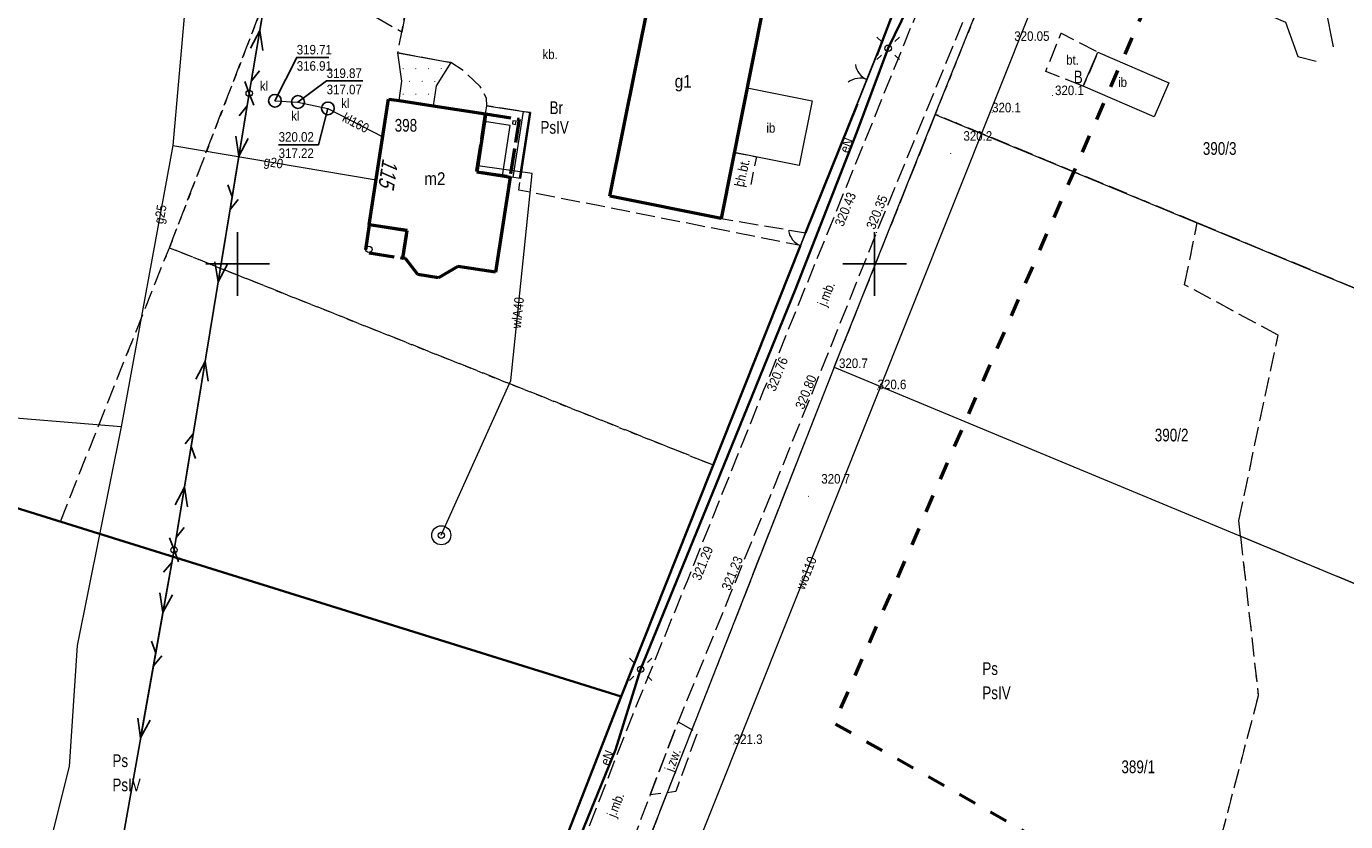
# Model space of a CAD drawing. Header units: metres. Extents: x 7523615 to 7533948, y 5492686 to 5502120.
# Tile 182 of 256: x 7531333 to 7531437, y 5496656 to 5496719. Entities that reach past the tile are written whole.
import ezdxf
from ezdxf.enums import TextEntityAlignment as Align

# ---------------------------------------------------------------- set-up
doc = ezdxf.new("R2010")
doc.units = ezdxf.units.M
for name, pattern in [('1.0_0.5', [1.5, 1, -0.5]), ('1.4_1.4', [2.8, 1.4, -1.4]), ('1.5_0.5', [2, 1.5, -0.5]), ('2.0_0.5', [2.5, 2, -0.5]), ('219-500', [0]), ('egkk-500', [2, 1.5, -0.5]), ('egug-500', [1, 0.5, -0.5]), ('otob_500', [0]), ('otof_500', [0]), ('suep_nn_500', [0]), ('sutp_500', [0])]:
    doc.linetypes.add(name, pattern=pattern)
doc.layers.get('0').update_dxf_attribs({"color": 2, "lineweight": 5})
doc.styles.get("Standard").update_dxf_attribs({"font": 'Working1250', "width": 0.75})
doc.linetypes.add('902-500', pattern='A,3.75,0,[1,ksztalty.shx,S=0.5,R=0,X=0,Y=0],3.75', length=7.5)

# ---------------------------------------------------------------- blocks, each defined once
blk = doc.blocks.new('203')
at = {"linetype": 'Continuous', "lineweight": 0}
h = blk.add_hatch(color=0, dxfattribs=at)
edge = h.paths.add_edge_path()
edge.add_arc((0, 0), 0.045, 0, 360)
blk = doc.blocks.new('PW01')
at = {"linetype": 'Continuous', "lineweight": 13}
h = blk.add_hatch(color=0, dxfattribs=at)
edge = h.paths.add_edge_path()
edge.add_arc((0, 0), 0.045, 0, 360)
blk = doc.blocks.new('SUKM')
at = {"color": 0, "linetype": 'Continuous'}
blk.add_circle((0, 0), 0.5, dxfattribs=at)
blk = doc.blocks.new('US13')
at = {"color": 0, "linetype": 'Continuous', "lineweight": 13}
for radius in [0.75, 0.25]:
    blk.add_circle((0, 0), radius, dxfattribs=at)
blk = doc.blocks.new('US15')
at = {"color": 0, "linetype": 'Continuous', "lineweight": 13}
blk.add_circle((0, 0), 0.25, dxfattribs=at)
blk = doc.blocks.new('SM01')
at = {"color": 0, "linetype": 'Continuous', "lineweight": 13}
for p, q in [((-0.53, 0.531), (-0.883, 0.884)), ((0.531, 0.531), (0.884, 0.884)), ((-0.53, -0.53), (-0.883, -0.883)), ((0.531, -0.53), (0.884, -0.883))]:
    blk.add_line(p, q, dxfattribs=at)
blk.add_circle((0, 0), 0.25, dxfattribs=at)
blk = doc.blocks.new('SUEP1')
at = {"color": 0, "linetype": 'Continuous'}
for p, q in [((0, 0), (5, 0)), ((5, 0), (3.5, 0.5)), ((5, 0), (3.5, -0.5)), ((5, 0), (15, 0)), ((15, 0), (13.5, 0.5)), ((15, 0), (13.5, -0.5))]:
    blk.add_line(p, q, dxfattribs=at)
blk = doc.blocks.new('SUTP')
at = {"color": 0, "linetype": 'Continuous'}
for p, q in [((0, 0), (0.866, 0.5)), ((0, 0), (9.232, 0)), ((1.866, -0.5), (1, 0)), ((7.366, -0.5), (8.232, 0)), ((9.232, 0), (8.366, 0.5))]:
    blk.add_line(p, q, dxfattribs=at)
blk = doc.blocks.new('OK02')
at = {"color": 0, "linetype": 'Continuous', "lineweight": 0}
for centre, start, end in [((-1.5, 0), 0, 60), ((1.5, 0), 120, 180)]:
    blk.add_arc(centre, 1.5, start, end, dxfattribs=at)
blk = doc.blocks.new('OK04')
at = {"color": 0, "linetype": 'Continuous', "lineweight": 0}
blk.add_arc((1.5, 0.001), 1.5, 120, 180, dxfattribs=at)
blk = doc.blocks.new('PW02')
at = {"linetype": 'Continuous', "lineweight": 13}
h = blk.add_hatch(color=0, dxfattribs=at)
edge = h.paths.add_edge_path()
edge.add_arc((0, 0), 0.045, 0, 360)
blk = doc.blocks.new('311')
at = {"color": 0, "linetype": 'Continuous', "lineweight": 0}
blk.add_circle((0, 0), 0.25, dxfattribs=at)
blk = doc.blocks.new('RAMKA500K')
at = {"color": 0}
for p, q in [((150, 197.5), (150, 202.5)), ((200, 197.5), (200, 202.5)), ((147.5, 200), (152.5, 200)), ((197.5, 200), (202.5, 200))]:
    blk.add_line(p, q, dxfattribs=at)

msp = doc.modelspace()

# ---------------------------------------------------------------- linework, layer by layer
at = {"layer": '217-kontur klasyfikacyjny', "color": 7, "linetype": 'egkk-500', "lineweight": 18, "flags": 128}
for points in [[(7531344.64, 5496701.26), (7531352.76, 5496722.34)], [(7531387.35, 5496684.2), (7531401.63, 5496720.07)], [(7531404.77, 5496711.74), (7531396.82, 5496691.88)], [(7531425.34, 5496703.22), (7531404.77, 5496711.74)], [(7531424.34, 5496698.36), (7531425.34, 5496703.22)], [(7531441.58, 5496696.49), (7531425.34, 5496703.22)], [(7531336.09, 5496679.76), (7531344.64, 5496701.26)], [(7531387.35, 5496684.2), (7531344.64, 5496701.26)], [(7531431.69, 5496694.4), (7531424.34, 5496698.36)], [(7531428.59, 5496679.84), (7531431.69, 5496694.4)], [(7531396.82, 5496691.88), (7531379.98, 5496648.93)], [(7531380.12, 5496666.04), (7531387.35, 5496684.2)], [(7531329.66, 5496681.76), (7531336.09, 5496679.76)], [(7531428.73, 5496678.61), (7531428.59, 5496679.84)], [(7531631.63, 5496594.24), (7531428.73, 5496678.61)], [(7531428.73, 5496678.61), (7531430.12, 5496666.09)], [(7531367.05, 5496632.56), (7531380.12, 5496666.04)], [(7531430.12, 5496666.09), (7531421.25, 5496632.44)]]:
    msp.add_lwpolyline(points, dxfattribs=at)
at = {"layer": '218-kontur użytku gruntowego', "color": 7, "linetype": 'egug-500', "lineweight": 18, "flags": 128}
for points in [[(7531412.73, 5496731.61), (7531404.77, 5496711.74)], [(7531352.76, 5496722.34), (7531344.64, 5496701.26)], [(7531387.35, 5496684.2), (7531401.63, 5496720.07)], [(7531404.77, 5496711.74), (7531396.82, 5496691.88)], [(7531425.34, 5496703.22), (7531404.77, 5496711.74)], [(7531424.34, 5496698.36), (7531425.34, 5496703.22)], [(7531425.34, 5496703.22), (7531441.58, 5496696.49)], [(7531336.09, 5496679.76), (7531344.64, 5496701.26)], [(7531344.64, 5496701.26), (7531387.35, 5496684.2)], [(7531431.69, 5496694.4), (7531424.34, 5496698.36)], [(7531428.59, 5496679.84), (7531431.69, 5496694.4)], [(7531396.82, 5496691.88), (7531379.98, 5496648.93)], [(7531380.12, 5496666.04), (7531387.35, 5496684.2)], [(7531329.66, 5496681.76), (7531336.09, 5496679.76)], [(7531428.73, 5496678.61), (7531428.59, 5496679.84)], [(7531631.63, 5496594.24), (7531428.73, 5496678.61)], [(7531428.73, 5496678.61), (7531430.12, 5496666.09)], [(7531367.05, 5496632.56), (7531380.12, 5496666.04)], [(7531430.12, 5496666.09), (7531421.25, 5496632.44)]]:
    msp.add_lwpolyline(points, dxfattribs=at)
at = {"layer": '219-działka ewidencyjna', "color": 3, "linetype": '219-500', "lineweight": 18, "flags": 128}
for points in [[(7531404.77, 5496711.74), (7531412.73, 5496731.61)], [(7531380.12, 5496666.04), (7531401.63, 5496720.07)], [(7531396.82, 5496691.88), (7531404.77, 5496711.74)], [(7531404.77, 5496711.74), (7531476.83, 5496681.89)], [(7531396.82, 5496691.88), (7531379.98, 5496648.93)], [(7531396.82, 5496691.88), (7531631.63, 5496594.24)], [(7531329.66, 5496681.76), (7531380.12, 5496666.04)], [(7531367.05, 5496632.56), (7531380.12, 5496666.04)]]:
    msp.add_lwpolyline(points, dxfattribs=at)
at = {"layer": '310-podpora', "color": 7, "linetype": 'CONTINUOUS', "lineweight": 18, "flags": 128}
msp.add_lwpolyline([(7531371.61, 5496711.24), (7531371.57, 5496710.99), (7531371.82, 5496710.95), (7531371.86, 5496711.2)], close=True, dxfattribs=at)
at = {"layer": '312-budynek ewidencyjny', "color": 7, "linetype": 'CONTINUOUS', "lineweight": 50, "flags": 128}
for points in [[(7531392.08, 5496724.26), (7531387.96, 5496703.57)], [(7531379.23, 5496705.31), (7531382.33, 5496720.85)], [(7531360.33, 5496703.07), (7531361.85, 5496712.94)], [(7531361.85, 5496712.94), (7531362.67, 5496712.82)], [(7531362.67, 5496712.82), (7531365.34, 5496712.41)], [(7531365.34, 5496712.41), (7531369.47, 5496711.77)], [(7531369.38, 5496711.18), (7531368.77, 5496707.22)], [(7531369.47, 5496711.77), (7531369.38, 5496711.18)], [(7531368.77, 5496707.22), (7531370.79, 5496706.91)], [(7531370.79, 5496706.91), (7531371.39, 5496706.82)], [(7531371.39, 5496706.82), (7531370.24, 5496699.34)], [(7531387.96, 5496703.57), (7531379.23, 5496705.31)], [(7531363.3, 5496702.61), (7531360.33, 5496703.07)], [(7531362.97, 5496700.46), (7531363.3, 5496702.61)], [(7531363.17, 5496700.43), (7531362.97, 5496700.46)], [(7531364.14, 5496699.16), (7531363.17, 5496700.43)], [(7531367.28, 5496699.8), (7531365.77, 5496698.9)], [(7531370.24, 5496699.34), (7531367.28, 5496699.8)], [(7531365.77, 5496698.9), (7531364.14, 5496699.16)]]:
    msp.add_lwpolyline(points, dxfattribs=at)
at = {"layer": '352-schody', "color": 7, "linetype": 'CONTINUOUS', "lineweight": 18, "flags": 128}
msp.add_lwpolyline([(7531369.57, 5496712.41), (7531372.99, 5496711.88), (7531372.2, 5496706.7), (7531370.79, 5496706.91), (7531371.4, 5496710.87), (7531369.38, 5496711.18), (7531369.47, 5496711.77)], close=True, dxfattribs=at)
msp.add_lwpolyline([(7531369.57, 5496712.41), (7531372.99, 5496711.88), (7531372.2, 5496706.7), (7531370.79, 5496706.91), (7531371.4, 5496710.87), (7531369.38, 5496711.18), (7531369.47, 5496711.77)], close=True, dxfattribs=at)
for points in [[(7531371.64, 5496706.78), (7531372.44, 5496711.96)], [(7531372.13, 5496706.71), (7531372.94, 5496711.89)]]:
    msp.add_lwpolyline(points, dxfattribs=at)
at = {"layer": 'blok - nawis', "color": 7, "linetype": '2.0_0.5', "lineweight": 50, "flags": 128}
for points in [[(7531369.47, 5496711.77), (7531372.09, 5496711.37), (7531371.39, 5496706.82), (7531368.77, 5496707.22)], [(7531360.33, 5496703.07), (7531360, 5496700.92), (7531362.97, 5496700.46), (7531363.3, 5496702.61)]]:
    msp.add_lwpolyline(points, close=True, dxfattribs=at)
at = {"layer": 'brama', "color": 7, "linetype": 'otob_500', "lineweight": 18, "flags": 128}
msp.add_lwpolyline([(7531398.65, 5496712.57), (7531400.19, 5496716.37)], dxfattribs=at)
at = {"layer": 'chodnik', "color": 7, "linetype": '1.0_0.5', "lineweight": 18, "flags": 128}
msp.add_lwpolyline([(7531388.99, 5496708.75), (7531390.73, 5496708.4), (7531390.24, 5496706.01), (7531388.51, 5496706.33)], close=True, dxfattribs=at)
at = {"layer": 'furtka', "color": 7, "linetype": 'otof_500', "lineweight": 18, "flags": 128}
msp.add_lwpolyline([(7531394.19, 5496701.44), (7531394.58, 5496702.44)], dxfattribs=at)
at = {"layer": 'inna budowla', "color": 7, "linetype": 'CONTINUOUS', "lineweight": 18, "flags": 128}
for points in [[(7531423.11, 5496714.22), (7531421.96, 5496711.55), (7531416.39, 5496713.95), (7531417.54, 5496716.62)], [(7531390, 5496713.83), (7531395.1, 5496712.81), (7531394.09, 5496707.73), (7531388.99, 5496708.75)]]:
    msp.add_lwpolyline(points, close=True, dxfattribs=at)
at = {"layer": 'jezdnia', "color": 7, "linetype": '1.5_0.5', "lineweight": 18, "flags": 128}
for points in [[(7531341.96, 5496579.6), (7531344.59, 5496580.12), (7531346.31, 5496581.03), (7531347.83, 5496582.66), (7531349.41, 5496584.93), (7531350.61, 5496587.16), (7531351.65, 5496589.58), (7531353.55, 5496594.28), (7531357.67, 5496605.28), (7531360, 5496611.11), (7531365.31, 5496624.85), (7531368.19, 5496632.12), (7531373.35, 5496645.09), (7531375.76, 5496651.1), (7531381.13, 5496664.87), (7531385.31, 5496675.12), (7531391.32, 5496690.1), (7531396.56, 5496703.03), (7531405.31, 5496724.6), (7531407.97, 5496731.01), (7531416.15, 5496751.28), (7531419.26, 5496759.65), (7531424.16, 5496773.08), (7531428.9, 5496786.45), (7531431, 5496792.43), (7531433.3, 5496798.63), (7531436.54, 5496806.92), (7531442.07, 5496820.55), (7531446.62, 5496832.02), (7531452.91, 5496847.86), (7531456.18, 5496856.59), (7531460.71, 5496869.22), (7531465.25, 5496881.35), (7531469.06, 5496890.51), (7531472.01, 5496897.89), (7531474.58, 5496904.41), (7531479.36, 5496916.71), (7531483.59, 5496928.01), (7531485.86, 5496934.87), (7531486.1, 5496936.4), (7531485.86, 5496938.5), (7531485.31, 5496940.07), (7531484.35, 5496941.49), (7531489.4, 5496939.74), (7531491.72, 5496938.91), (7531490.57, 5496937.32), (7531489.13, 5496933.17), (7531486.68, 5496926.19), (7531482.85, 5496915.85), (7531475.29, 5496896.55), (7531472.6, 5496889.73), (7531468.43, 5496879.62), (7531464.26, 5496868.62), (7531459.37, 5496854.94), (7531456.4, 5496847.02), (7531449.75, 5496830.29), (7531445.43, 5496819.38), (7531439.75, 5496805.4), (7531436.71, 5496797.75), (7531431.93, 5496784.33), (7531427.53, 5496772.12), (7531422.45, 5496758.05), (7531419.49, 5496750.15), (7531411.06, 5496729.22), (7531408.69, 5496723.33), (7531407.94, 5496721.49), (7531400.15, 5496702.46), (7531394.46, 5496688.3), (7531388.65, 5496674.01), (7531384.58, 5496664.05), (7531382.38, 5496658.3), (7531379.12, 5496649.69), (7531379.4, 5496649.04), (7531379.98, 5496648.65), (7531378.52, 5496645.05), (7531378.22, 5496644.07), (7531377.49, 5496644.35), (7531376.87, 5496644.08), (7531371.89, 5496631.58), (7531371.99, 5496630.99), (7531372.34, 5496630.55), (7531369.64, 5496623.82), (7531368.68, 5496623.49), (7531360.98, 5496603.81), (7531356.99, 5496593.34), (7531355.79, 5496590.18), (7531355.91, 5496588.9), (7531354.27, 5496584.95), (7531352.9, 5496582.9), (7531351.75, 5496581.87), (7531350.95, 5496580.13), (7531350.64, 5496577.58), (7531350.63, 5496575.39), (7531345.31, 5496578.28)], [(7531330.06, 5496742.15), (7531330.73, 5496741.8), (7531336.86, 5496737.95), (7531344.71, 5496732.21), (7531352.08, 5496726.79), (7531358.49, 5496723.36), (7531363.57, 5496721.84), (7531362.88, 5496718.2), (7531351.71, 5496724.52), (7531341.23, 5496732.11), (7531335.38, 5496736.42), (7531329.61, 5496740.1), (7531329.21, 5496740.31)], [(7531382.38, 5496658.3), (7531384.58, 5496664.05), (7531386.09, 5496663.17), (7531384.39, 5496658.56)]]:
    msp.add_lwpolyline(points, close=True, dxfattribs=at)
at = {"layer": 'obszar utwardzony', "color": 7, "linetype": '1.5_0.5', "lineweight": 18, "flags": 128}
for points in [[(7531378.59, 5496721.59), (7531382.33, 5496720.85), (7531379.23, 5496705.31), (7531387.96, 5496703.57), (7531394.58, 5496702.44), (7531394.19, 5496701.44), (7531372.07, 5496705.8), (7531372.2, 5496706.7), (7531372.99, 5496711.88), (7531369.57, 5496712.41), (7531369.54, 5496713.02), (7531369.04, 5496713.94), (7531367.74, 5496715.16), (7531366.73, 5496715.8), (7531362.57, 5496716.56), (7531362.88, 5496718.2), (7531363.57, 5496721.84), (7531372.7, 5496719.91), (7531374.68, 5496719.81), (7531376.06, 5496719.99), (7531377.31, 5496720.51)], [(7531416.39, 5496713.95), (7531413.44, 5496715.11), (7531414.66, 5496718.12), (7531417.54, 5496716.62)]]:
    msp.add_lwpolyline(points, close=True, dxfattribs=at)
at = {"layer": 'obudowa ochronna przewodu', "color": 7, "linetype": 'CONTINUOUS', "lineweight": 35, "flags": 128}
for points in [[(7531401.07, 5496716.93), (7531405.26, 5496725.55), (7531409.92, 5496736.8), (7531415.49, 5496750.85), (7531418.82, 5496759.65), (7531418.16, 5496759.92)], [(7531370.82, 5496622.2), (7531368.46, 5496622.72), (7531364.79, 5496624.82), (7531372.77, 5496644.95), (7531379.67, 5496661.84), (7531381.64, 5496668.16), (7531387.57, 5496682.69), (7531393.79, 5496698.01), (7531398.6, 5496710.33), (7531401.07, 5496716.93)]]:
    msp.add_lwpolyline(points, dxfattribs=at)
at = {"layer": 'ogrodzenie trwałe', "color": 7, "linetype": '902-500', "lineweight": 35, "flags": 128}
for points in [[(7531400.19, 5496716.37), (7531403.73, 5496725.74)], [(7531394.58, 5496702.44), (7531398.65, 5496712.57)], [(7531304.96, 5496697.87), (7531306.19, 5496690.42), (7531308.12, 5496688.66), (7531329.66, 5496681.76), (7531380.12, 5496666.04), (7531394.19, 5496701.44)], [(7531380.12, 5496666.04), (7531367.05, 5496632.56), (7531364.64, 5496632.01)]]:
    msp.add_lwpolyline(points, dxfattribs=at)
at = {"layer": 'przewód elektroenergetyczny niskiego napięcia', "color": 1, "linetype": 'suep_nn_500', "lineweight": 18, "flags": 128}
for points in [[(7531350.91, 5496713.39), (7531356.81, 5496748.3)], [(7531345.01, 5496677.54), (7531350.91, 5496713.39)], [(7531338.16, 5496639), (7531345.01, 5496677.54)]]:
    msp.add_lwpolyline(points, dxfattribs=at)
at = {"layer": 'przewód elektroenergetyczny podziemny', "color": 7, "linetype": 'CONTINUOUS', "lineweight": 18, "flags": 128}
for points in [[(7531401.07, 5496716.93), (7531405.26, 5496725.55), (7531409.92, 5496736.8), (7531415.49, 5496750.85), (7531418.82, 5496759.65), (7531418.16, 5496759.92)], [(7531414.03, 5496729.38), (7531433.55, 5496722.21), (7531434.71, 5496721.2), (7531435.41, 5496720.08), (7531436.01, 5496717.03)], [(7531381.64, 5496668.16), (7531387.57, 5496682.69), (7531393.79, 5496698.01), (7531398.6, 5496710.33), (7531401.07, 5496716.93)], [(7531370.82, 5496622.2), (7531368.46, 5496622.72), (7531364.79, 5496624.82), (7531372.77, 5496644.95), (7531379.67, 5496661.84), (7531381.64, 5496668.16)]]:
    msp.add_lwpolyline(points, dxfattribs=at)
at = {"layer": 'przewód gazowy', "color": 7, "linetype": 'CONTINUOUS', "lineweight": 18, "flags": 128}
for points in [[(7531346.89, 5496797.84), (7531347.19, 5496783.75), (7531347.15, 5496735.49), (7531346.01, 5496721.8), (7531344.92, 5496709.3), (7531340.85, 5496687.2), (7531337.41, 5496670.03), (7531336.78, 5496660.53), (7531331.07, 5496637.85), (7531345.3, 5496633.1), (7531355.78, 5496632.59), (7531370.52, 5496627.79)], [(7531344.92, 5496709.3), (7531360.87, 5496706.6)], [(7531340.85, 5496687.2), (7531306.32, 5496690.03), (7531295.37, 5496683.34), (7531290.59, 5496680.22), (7531277.76, 5496668.55), (7531274.31, 5496666.13), (7531268.92, 5496659.09), (7531265.07, 5496651.9), (7531264.31, 5496645.72), (7531270.64, 5496638.97), (7531272.09, 5496636.66), (7531275.14, 5496626.25), (7531277.86, 5496612.25), (7531278.72, 5496588.08), (7531274.56, 5496545.93), (7531269, 5496510.56), (7531267.55, 5496507.7), (7531266.49, 5496497.43), (7531268.62, 5496489.76), (7531286.1, 5496462.9), (7531288.33, 5496460.89), (7531293.88, 5496460.94)]]:
    msp.add_lwpolyline(points, dxfattribs=at)
at = {"layer": 'przewód kanalizacyjny', "color": 7, "linetype": 'CONTINUOUS', "lineweight": 18, "flags": 128}
for points in [[(7531418.6, 5496724.86), (7531425.7, 5496721.79), (7531426.7, 5496721.4), (7531427.94, 5496720.86), (7531429.07, 5496720.35), (7531432.25, 5496718.98), (7531433.24, 5496716.29), (7531434.67, 5496715.91)], [(7531352.93, 5496712.81), (7531354.74, 5496712.71), (7531357.09, 5496712.21), (7531361.39, 5496709.98)]]:
    msp.add_lwpolyline(points, dxfattribs=at)
at = {"layer": 'przewód telekomunikacyjny napowietrzny', "color": 30, "linetype": 'sutp_500', "lineweight": 18, "flags": 128}
for points in [[(7531356.81, 5496748.3), (7531350.91, 5496713.39)], [(7531350.91, 5496713.39), (7531345.01, 5496677.54)], [(7531345.01, 5496677.54), (7531338.16, 5496639)]]:
    msp.add_lwpolyline(points, dxfattribs=at)
at = {"layer": 'przewód wodociągowy', "color": 7, "linetype": 'CONTINUOUS', "lineweight": 18, "flags": 128}
for points in [[(7531352.84, 5496492.23), (7531352.68, 5496492.88), (7531352.39, 5496503.39), (7531352.38, 5496504), (7531352.38, 5496504.38), (7531358.74, 5496556.85), (7531350.25, 5496558.83), (7531349.8, 5496558.89), (7531364.99, 5496603.11), (7531375.62, 5496627.67), (7531381.07, 5496641.58), (7531383.87, 5496648.77), (7531412.59, 5496720.68), (7531412.9, 5496721.5), (7531380.31, 5496739.13), (7531381.59, 5496747.08), (7531385.38, 5496769.25), (7531384.28, 5496769.59), (7531351.49, 5496779.8), (7531339.86, 5496783.8), (7531339.18, 5496783.99), (7531342.98, 5496803.93)], [(7531365.99, 5496678.69), (7531371.44, 5496690.85), (7531373.11, 5496707.1), (7531368.85, 5496707.71)]]:
    msp.add_lwpolyline(points, dxfattribs=at)
at = {"layer": 'rzędna-Atr2', "color": 7, "flags": 128}
for points in [[(7531352.93, 5496712.81), (7531354.64, 5496716.21), (7531357.17, 5496716.21)], [(7531354.74, 5496712.71), (7531356.99, 5496714.36), (7531359.84, 5496714.36)], [(7531357.09, 5496712.21), (7531356.36, 5496709.36), (7531353.22, 5496709.36)]]:
    msp.add_lwpolyline(points, dxfattribs=at)
at = {"layer": 'wjazd do podziemia', "color": 7, "linetype": 'CONTINUOUS', "lineweight": 18, "flags": 128}
msp.add_lwpolyline([(7531362.67, 5496712.82), (7531362.9, 5496714.34), (7531362.57, 5496716.56), (7531366.73, 5496715.8), (7531365.58, 5496713.99), (7531365.34, 5496712.41)], close=True, dxfattribs=at)
at = {"layer": 'Zakres', "color": 5, "linetype": '1.4_1.4', "lineweight": 50, "flags": 128}
msp.add_lwpolyline([(7531743.27, 5499246.67), (7531674.19, 5499075.04), (7531617.16, 5499130.01), (7531497.22, 5499019.6), (7531360.69, 5498909.88), (7531137.38, 5498723.26), (7530837.96, 5498471.05), (7530827.29, 5498468.56), (7530555.83, 5498209.93), (7530490.21, 5498246.48), (7530415.42, 5498175.93), (7530370.97, 5498140.65), (7530313.12, 5498105.37), (7530175.54, 5498113.13), (7530201.64, 5498273.29), (7530135.32, 5498299.4), (7530095.81, 5498250.01), (7529934.94, 5498278.94), (7529886.55, 5498254.6), (7529886.96, 5498227.43), (7529861.56, 5498166.05), (7529795.24, 5498157.58), (7529752.2, 5498064.45), (7529512.79, 5498134.24), (7529497.7, 5498245.62), (7529418.48, 5498260.59), (7529163.77, 5498290.23), (7529123.55, 5498137.12), (7529361.33, 5498088.44), (7529468.57, 5498017.18), (7529499.62, 5497998.73), (7529568.05, 5497998.13), (7529612.5, 5497967.79), (7529759.26, 5497962.85), (7529731.04, 5497742.01), (7529837.62, 5497773.43), (7529926.26, 5498000.98), (7530249.5, 5497965.97), (7530399.55, 5498036.46), (7530504.33, 5498041.17), (7530550.19, 5498000.25), (7530485.28, 5497939.57), (7530567.12, 5497896.53), (7530578.58, 5497865.95), (7530414.96, 5497723.67), (7530456.35, 5497670.63), (7530620.04, 5497828.68), (7530672.25, 5497834.44), (7530708.23, 5497874.66), (7530802.89, 5497949.74), (7531291.02, 5497844.85), (7531633.86, 5497783.35), (7531723.76, 5497752.95), (7531716.74, 5497689.82), (7531638.86, 5497701.8), (7531607.99, 5497651.88), (7531593.17, 5497646.23), (7531554.37, 5497551.69), (7531542.2, 5497533.11), (7531433.37, 5497444.09), (7531365.28, 5497382.71), (7531307.01, 5497340.61), (7531265.62, 5497313.74), (7531154.14, 5497225.54), (7531069.47, 5497140.17), (7531095.58, 5497066.79), (7531227.52, 5497061.86), (7531269.85, 5497013.88), (7531267.74, 5496900.28), (7531245.86, 5496824.79), (7531285.37, 5496797.98), (7531257.86, 5496726.01), (7531235.28, 5496726.72), (7531225.4, 5496699.91), (7531197.11, 5496699.88), (7531185.19, 5496624.41), (7531253.8, 5496571.67), (7531243.22, 5496477.48), (7531256.45, 5496456.49), (7531351.7, 5496436.03), (7531399.67, 5496549.62), (7531437.77, 5496640.64), (7531396.85, 5496663.92), (7531455.59, 5496799.21), (7531464.06, 5496818.26), (7531468.64, 5496848.96), (7531480.28, 5496877.18), (7531555.07, 5497002.95), (7531557.66, 5497022.17), (7531504.63, 5497031.87), (7531386.27, 5497072.44), (7531447.65, 5497179.68), (7531472.88, 5497186.56), (7531542.73, 5497165.75), (7531534.96, 5497117.77), (7531587.88, 5497105.78), (7531625.63, 5497206.32), (7531717.2, 5497165.38), (7531739.28, 5497219.08), (7531634.8, 5497264.88), (7531650.32, 5497306.51), (7531689.66, 5497342.67), (7531724.67, 5497377.51), (7531750.16, 5497383.41), (7531790.73, 5497415.16), (7531807.49, 5497435.8), (7531857.05, 5497525.94), (7531880.16, 5497531.76), (7531912.79, 5497579.21), (7531951.42, 5497582.56), (7531983.17, 5497634.77), (7532010.16, 5497686.45), (7532022.45, 5497715.67), (7532045.96, 5497826.68), (7532028.32, 5497890.18), (7532058.84, 5497978.73), (7532130.81, 5498096.73), (7532169.26, 5498228.67), (7532173.67, 5498272.59), (7532173.45, 5498329.02), (7532174.2, 5498362.37), (7532178.84, 5498457.8), (7532136.75, 5498585.56), (7532124.81, 5498799.34), (7532152.62, 5498813.57), (7532125.69, 5499032.47), (7532124.99, 5499095.27), (7532200.95, 5499066.75), (7532264.33, 5499123.02), (7532116.22, 5499183.81), (7531993.34, 5499227.79), (7531913.61, 5499254.72), (7531816.6, 5499290.94), (7531739.75, 5499297.76), (7531571.83, 5499328.1), (7531549.25, 5499297.76), (7531536.55, 5499281.53), (7531425.08, 5499226.5), (7531439.19, 5499201.8), (7531552.78, 5499254.72), (7531607.81, 5499273.77), (7531677.13, 5499271.21)], close=True, dxfattribs=at)

# ---------------------------------------------------------------- block references
at = {"layer": '203-punkt graniczny', "color": 3, "linetype": 'CONTINUOUS', "lineweight": 18}
for p in [(7531404.77, 5496711.74), (7531396.82, 5496691.88), (7531380.12, 5496666.04)]:
    msp.add_blockref('203', p, dxfattribs=at)
at = {"layer": '311-podpora', "color": 7, "linetype": 'CONTINUOUS', "lineweight": 18}
msp.add_blockref('311', (7531360.3, 5496701.14), dxfattribs=at)
at = {"layer": 'brama', "color": 7, "linetype": 'CONTINUOUS', "lineweight": 18, "rotation": 67.939}
msp.add_blockref('OK02', (7531399.42, 5496714.47), dxfattribs=at)
at = {"layer": 'furtka', "color": 7, "linetype": 'CONTINUOUS', "lineweight": 18, "rotation": 68.694}
msp.add_blockref('OK04', (7531394.19, 5496701.44), dxfattribs=at)
at = {"layer": 'latarnia', "color": 7, "linetype": 'CONTINUOUS', "lineweight": 18}
for p in [(7531401.07, 5496716.93), (7531381.64, 5496668.16)]:
    msp.add_blockref('SM01', p, dxfattribs=at)
at = {"layer": 'osadnik  szambo', "color": 7, "linetype": 'CONTINUOUS', "lineweight": 18}
for p in [(7531352.93, 5496712.81), (7531354.74, 5496712.71), (7531357.09, 5496712.21)]:
    msp.add_blockref('SUKM', p, dxfattribs=at)
at = {"layer": 'pikieta naturalna', "color": 7, "linetype": 'CONTINUOUS', "lineweight": 13}
for p in [(7531413.98, 5496713.23), (7531409.23, 5496711.9), (7531405.98, 5496708.67), (7531396.82, 5496691.88), (7531400.24, 5496690.16), (7531394.82, 5496681.75), (7531388.95, 5496662.3)]:
    msp.add_blockref('PW01', p, dxfattribs=at)
at = {"layer": 'pikieta sztuczna', "color": 7, "linetype": 'CONTINUOUS', "lineweight": 13}
for p in [(7531414.66, 5496718.12), (7531396.56, 5496703.03), (7531400.15, 5496702.46), (7531391.32, 5496690.1), (7531394.46, 5496688.3), (7531385.31, 5496675.12), (7531388.65, 5496674.01)]:
    msp.add_blockref('PW01', p, dxfattribs=at)
at = {"layer": 'przewód elektroenergetyczny niskiego napięcia', "color": 1, "linetype": 'CONTINUOUS', "lineweight": 18}
for p, rotation in [((7531350.91, 5496713.39), 80.407), ((7531350.91, 5496713.39), 260.654), ((7531345.01, 5496677.54), 80.654), ((7531345.01, 5496677.54), 259.922)]:
    msp.add_blockref('SUEP1', p, dxfattribs=dict(at, rotation=rotation))
at = {"layer": 'przewód telekomunikacyjny napowietrzny', "color": 30, "linetype": 'CONTINUOUS', "lineweight": 18}
for p, rotation in [((7531350.91, 5496713.39), 80.407), ((7531350.91, 5496713.39), 260.654), ((7531345.01, 5496677.54), 80.654), ((7531345.01, 5496677.54), 259.922)]:
    msp.add_blockref('SUTP', p, dxfattribs=dict(at, rotation=rotation))
at = {"layer": 'rzędna', "color": 7, "linetype": 'CONTINUOUS', "lineweight": 18}
for p in [(7531352.93, 5496712.81), (7531354.74, 5496712.71), (7531357.09, 5496712.21)]:
    msp.add_blockref('PW01', p, dxfattribs=at)
at = {"layer": 'studnia zwykła', "color": 7, "linetype": 'CONTINUOUS', "lineweight": 18}
msp.add_blockref('US13', (7531365.99, 5496678.69), dxfattribs=at)
at = {"layer": 'słup przewodów napowietrznych', "color": 7, "linetype": 'CONTINUOUS', "lineweight": 18}
for p in [(7531350.91, 5496713.39), (7531345.01, 5496677.54)]:
    msp.add_blockref('US15', p, dxfattribs=at)
at = {"layer": 'wjazd do podziemia', "color": 7, "linetype": 'CONTINUOUS', "lineweight": 18}
for p in [(7531362.99, 5496715.33), (7531363.99, 5496715.33), (7531364.99, 5496715.33), (7531365.99, 5496715.33), (7531363.49, 5496714.33), (7531364.49, 5496714.33), (7531365.49, 5496714.33), (7531362.99, 5496713.33), (7531363.99, 5496713.33), (7531364.99, 5496713.33)]:
    msp.add_blockref('PW02', p, dxfattribs=at)
at = {"layer": 'Wstawianie ramki sekcyjnej z opisem', "color": 7, "linetype": 'CONTINUOUS', "lineweight": 13}
msp.add_blockref('RAMKA500K', (7531200, 5496500), dxfattribs=at)

# ---------------------------------------------------------------- texts
at = {"layer": '209-oznaczenie konturu klasyfikacyjnego', "color": 7, "linetype": 'CONTINUOUS', "lineweight": 18, "width": 0.79}
for p in [(7531373.77, 5496711.22), (7531408.46, 5496666.82), (7531340.17, 5496659.59)]:
    msp.add_text('PsIV', height=1, dxfattribs=at).set_placement(p, align=Align.TOP_LEFT)
at = {"layer": '210-oznaczenie konturu użytku gruntowego', "color": 7, "linetype": 'CONTINUOUS', "lineweight": 18, "width": 0.79}
for s, p in [('B', (7531415.64, 5496714.17)), ('Br', (7531374.49, 5496711.76)), ('Ps', (7531408.46, 5496667.72)), ('Ps', (7531340.17, 5496660.49))]:
    msp.add_text(s, height=1, dxfattribs=at).set_placement(p)
at = {"layer": '211-numer działki ewidencyjnej', "color": 3, "linetype": 'CONTINUOUS', "lineweight": 18, "width": 0.79}
for s, p in [('390/3', (7531425.77, 5496709.56)), ('390/2', (7531422, 5496687.06))]:
    msp.add_text(s, height=1, dxfattribs=at).set_placement(p, align=Align.TOP_LEFT)
msp.add_text('389/1', height=1, dxfattribs=at).set_placement((7531419.38, 5496660.01))
at = {"layer": '238-Punkt adresowy budynku', "color": 7, "linetype": 'CONTINUOUS', "lineweight": 25, "oblique": 15, "width": 0.79}
msp.add_text('115', height=1.25, rotation=261.24, dxfattribs=at).set_placement((7531361.22, 5496707.23), align=Align.CENTER)
at = {"layer": '312-oznaczenie budynku ewidencyjnego', "color": 7, "linetype": 'CONTINUOUS', "lineweight": 18, "width": 0.79}
msp.add_text('398', height=1, dxfattribs=at).set_placement((7531362.33, 5496710.38))
at = {"layer": '312-oznaczenie budynku ewidencyjnego-Atr117', "color": 7, "width": 0.9}
for s, p in [('g1', (7531384.98, 5496714.34)), ('m2', (7531365.48, 5496706.69))]:
    msp.add_text(s, height=1, dxfattribs=at).set_placement(p, align=Align.MIDDLE_CENTER)
at = {"layer": 'chodnik-Atr17', "color": 7, "width": 0.9}
msp.add_text('ch.bt.', height=0.75, rotation=77.157, dxfattribs=at).set_placement((7531389.73, 5496706))
at = {"layer": 'inna budowla-Atr17', "color": 7, "width": 0.9}
for p in [(7531419.12, 5496713.89), (7531391.51, 5496710.3)]:
    msp.add_text('ib', height=0.75, dxfattribs=at).set_placement(p)
at = {"layer": 'jezdnia-Atr17', "color": 7, "width": 0.9}
for s, rotation, p in [('j.mb.', 68.107, (7531396.19, 5496696.6)), ('j.zw.', 69.758, (7531384.2, 5496660.07)), ('j.mb.', 68.695, (7531379.67, 5496656.48))]:
    msp.add_text(s, height=0.75, rotation=rotation, dxfattribs=at).set_placement(p)
at = {"layer": 'obszar utwardzony-Atr17', "color": 7, "width": 0.9}
for s, p in [('kb.', (7531373.93, 5496716.08)), ('bt.', (7531415.04, 5496715.64))]:
    msp.add_text(s, height=0.75, dxfattribs=at).set_placement(p)
at = {"layer": 'osadnik  szambo-Atr17', "color": 7, "width": 0.9}
for p in [(7531351.75, 5496713.6), (7531354.21, 5496711.25), (7531358.13, 5496712.24)]:
    msp.add_text('kl', height=0.75, dxfattribs=at).set_placement(p)
at = {"layer": 'pikieta naturalna-Atr2', "color": 7, "width": 0.9}
for s, p in [('320.1', (7531414.17, 5496713.25)), ('320.1', (7531409.23, 5496711.9)), ('320.2', (7531406.98, 5496709.67)), ('320.7', (7531397.21, 5496691.82)), ('320.6', (7531400.24, 5496690.16)), ('320.7', (7531395.82, 5496682.75)), ('321.3', (7531388.95, 5496662.3))]:
    msp.add_text(s, height=0.75, dxfattribs=at).set_placement(p)
at = {"layer": 'pikieta sztuczna-Atr2', "color": 7, "width": 0.9}
msp.add_text('320.05', height=0.75, dxfattribs=at).set_placement((7531410.97, 5496717.51))
for s, rotation, p in [('320.43', 67.92, (7531396.84, 5496703.15)), ('320.76', 67.939, (7531391.5, 5496690.21)), ('321.29', 68.139, (7531385.63, 5496675.36))]:
    msp.add_text(s, height=0.75, rotation=rotation, dxfattribs=at).set_placement(p, align=Align.TOP_LEFT)
for s, rotation, p in [('320.35', 67.738, (7531400.01, 5496702.65)), ('320.80', 68.107, (7531394.44, 5496688.52)), ('321.23', 67.874, (7531388.65, 5496674.29))]:
    msp.add_text(s, height=0.75, rotation=rotation, dxfattribs=at).set_placement(p)
at = {"layer": 'przewód elektroenergetyczny podziemny-Atr1', "color": 7, "width": 0.9}
for rotation, p in [(68.673, (7531397.94, 5496708.64)), (67.779, (7531379.14, 5496660.54))]:
    msp.add_text('eN', height=0.75, rotation=rotation, dxfattribs=at).set_placement(p)
at = {"layer": 'przewód gazowy-Atr1', "color": 7, "width": 0.9}
for s, rotation, p in [('g20', -9.607, (7531352.08, 5496708.09)), ('g25', 79.564, (7531343.79, 5496703.16))]:
    msp.add_text(s, height=0.75, rotation=rotation, dxfattribs=at).set_placement(p, align=Align.MIDDLE_LEFT)
at = {"layer": 'przewód kanalizacyjny-Atr1', "color": 7, "width": 0.9}
msp.add_text('kl160', height=0.75, rotation=332.588, dxfattribs=at).set_placement((7531358.32, 5496711.57), align=Align.MIDDLE_LEFT)
at = {"layer": 'przewód wodociągowy-Atr1', "color": 7, "width": 0.9}
msp.add_text('wlA40', height=0.75, rotation=84.132, dxfattribs=at).set_placement((7531371.86, 5496694.94), align=Align.MIDDLE_LEFT)
msp.add_text('wo110', height=0.75, rotation=68.228, dxfattribs=at).set_placement((7531394.64, 5496675.73), align=Align.MIDDLE_CENTER)
at = {"layer": 'rzędna-Atr2', "color": 7, "width": 0.9}
for s, p in [('319.71', (7531354.64, 5496716.22)), ('319.87', (7531356.99, 5496714.37)), ('320.02', (7531353.22, 5496709.37))]:
    msp.add_text(s, height=0.75, dxfattribs=at).set_placement(p, align=Align.BOTTOM_LEFT)
at = {"layer": 'rzędna-Atr3', "color": 7, "width": 0.9}
for s, p in [('316.91', (7531354.64, 5496714.94)), ('317.07', (7531356.99, 5496713.09)), ('317.22', (7531353.22, 5496708.09))]:
    msp.add_text(s, height=0.75, dxfattribs=at).set_placement(p, align=Align.BOTTOM_LEFT)

doc.saveas('drawing.dxf')
